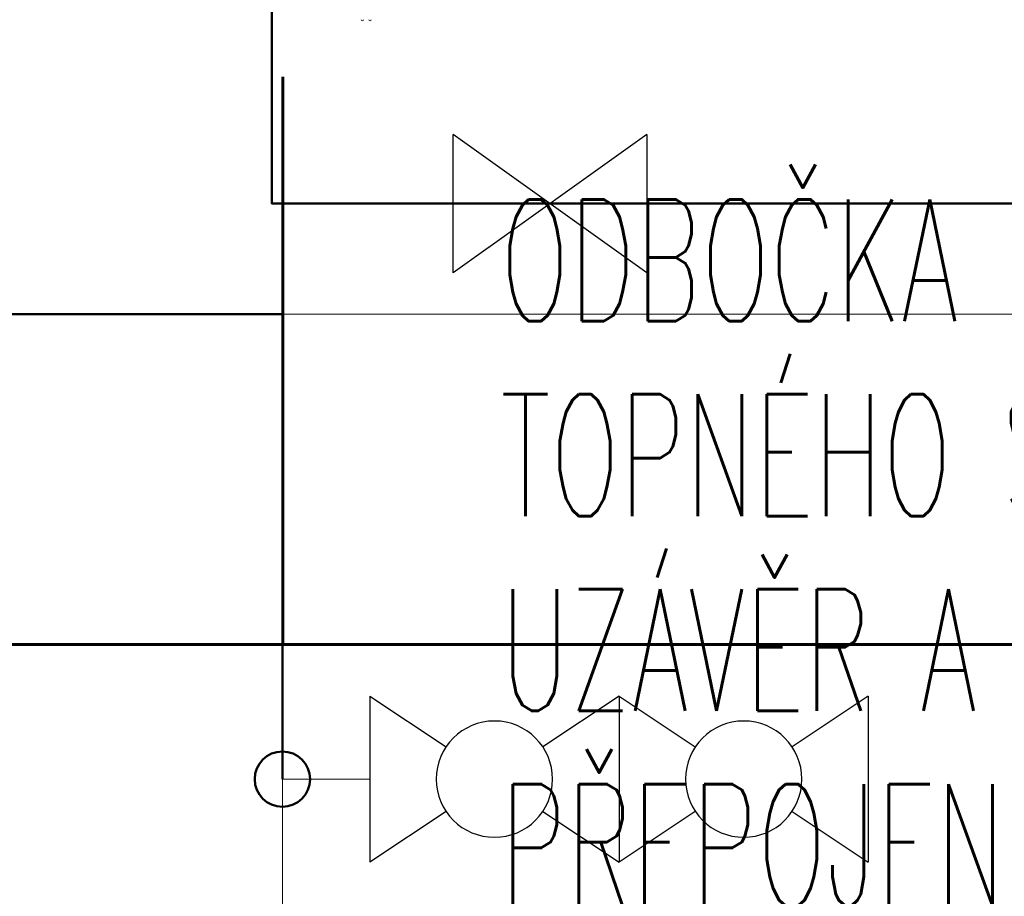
# Model space of a CAD drawing. Header units: millimetres. Extents: x -1254123 to -427507, y -785337 to -378997.
# Tile 25 of 33: x -440045 to -439156, y -473381 to -472590. Entities that reach past the tile are written whole.
import ezdxf

# ---------------------------------------------------------------- set-up
doc = ezdxf.new("R2010")
doc.units = ezdxf.units.MM
doc.header["$LTSCALE"] = 300
doc.layers.get('0').update_dxf_attribs({"lineweight": 9})
doc.layers.add('___DEF', color=211, linetype='Continuous', lineweight=9, plot=False)
for name, color, linetype, lineweight in [('CERNA', 7, 'Continuous', 15), ('UT-kotle', 1, 'Continuous', 50), ('ZP35-PLYN 3kPa', 40, 'Plyn nízkotlak', 50), ('ZTI-G-ARMATURY', 42, 'Continuous', 30), ('ZTI-KS-popis', 80, 'Continuous', 15), ('ZTI-KS-potrubí PŘIPOJ', 76, 'Continuous', 60), ('ZTI-V-popis', 151, 'Continuous', 15)]:
    doc.layers.add(name, color=color, linetype=linetype, lineweight=lineweight)
doc.styles.add('simplex6', font='simplex.shx', dxfattribs={"width": 0.6})
doc.linetypes.add('Plyn nízkotlak', pattern='A,7,-3,7,-3,[12,site.shx,S=1,R=0,X=0,Y=0],-10', length=30)

# ---------------------------------------------------------------- blocks, each defined once
blk = doc.blocks.new('A$C121F19FB')
for p, q in [((-1125, 375), (-1125, -375)), ((-1125, 375), (-780.9, 145.6)), ((0, 375), (-344.1, 145.6)), ((0, 375), (0, -375)), ((-780.9, -145.6), (-1125, -375)), ((-344.1, -145.6), (0, -375))]:
    blk.add_line(p, q)
blk.add_circle((-562.5, 0), 262.5)
blk = doc.blocks.new('CONDENSINOX_50')
at = {"layer": 'CERNA'}
for points in [[(-347.47, -102.56), (-347.47, -103.13), (-347, -103.59), (-346.43, -103.59), (-345.86, -103.59), (-345.41, -103.13), (-345.41, -102.56)], [(-340.62, -102.56), (-340.62, -103.13), (-340.15, -103.59), (-339.58, -103.59), (-339.03, -103.59), (-338.57, -103.13), (-338.57, -102.56)]]:
    blk.add_open_spline(points, degree=3, knots=[0, 0, 0, 0, 1, 1, 1, 2, 2, 2, 2], dxfattribs=at)
blk = doc.blocks.new('ventil')
for p, q in [((62.5, 87.5), (-62.5, 87.5)), ((-62.5, -87.5), (62.5, 87.5)), ((62.5, -87.5), (-62.5, 87.5)), ((-62.5, -87.5), (62.5, -87.5))]:
    blk.add_line(p, q)

msp = doc.modelspace()

# ---------------------------------------------------------------- block references
at = {"layer": 'UT-kotle', "ltscale": 10}
msp.add_blockref('CONDENSINOX_50', (-439388.7, -472487.18, 0.5), dxfattribs=at)

# ---------------------------------------------------------------- texts
at = {"layer": 'ZTI-V-popis', "insert": (-439610.6, -472751.96, 0.5), "char_height": 110, "width": 1801.9571, "attachment_point": 1, "line_spacing_factor": 0.96, "style": 'simplex6', "bg_fill": 3, "box_fill_scale": 1.1, "bg_fill_color": 256, "bg_fill_transparency": 13394764}
msp.add_mtext('ODBOČKA PRO DOPOUŠTĚNÍ TOPNÉHO SYSTÉMU VYSAZENA PŘES UZÁVĚR A ZPĚTNOU KLAPKU. \\PPŘEPOJENO NA STÁVAJÍCÍ POTRUBÍ', dxfattribs=at)

# ---------------------------------------------------------------- next in the draw order: linework, layer by layer
at = {"layer": '___DEF'}
msp.add_lwpolyline([(-439807.4, -472855.76), (-438121.35, -472855.76)], dxfattribs=at)
at = {"layer": 'ZTI-KS-potrubí PŘIPOJ'}
msp.add_lwpolyline([(-440927, -469688.06), (-440927, -470141.76), (-442019.98, -470141.76), (-442019.98, -473154.12), (-437371.82, -473154.12)], dxfattribs=at)

# ---------------------------------------------------------------- next in the draw order: block references
at = {"layer": 'ZTI-G-ARMATURY', "ltscale": 2, "xscale": -1, "rotation": 90}
msp.add_blockref('ventil', (-439565.88, -472755.75), dxfattribs=at)
at = {"layer": 'ZTI-G-ARMATURY', "ltscale": 2, "xscale": -0.2, "yscale": 0.2, "zscale": 0.2}
msp.add_blockref('A$C121F19FB', (-439503.51, -473275.59), dxfattribs=at)

# ---------------------------------------------------------------- next in the draw order: texts
at = {"layer": 'ZTI-KS-popis', "insert": (-441825.12, -474097.2), "char_height": 110, "width": 2377.1, "attachment_point": 7, "line_spacing_factor": 0.96, "style": 'simplex6', "bg_fill": 3, "box_fill_scale": 1.1, "bg_fill_color": 256, "bg_fill_transparency": 13394764}
msp.add_mtext('PŘIPOJOVACÍ POTRUBÍ VEDENO VE SPÁDU NAD PODLAHOU (KOTVENO NAPŘ. PŘES ZÁVITOVOU TYČ PŘES CHEMICKOU KOTVU S OBJÍMKOU)\\PU ZALOMENÍ OSAZEN ČISTÍCÍ KUS', dxfattribs=at)

# ---------------------------------------------------------------- next in the draw order: linework, layer by layer
at = {"layer": 'ZP35-PLYN 3kPa', "ltscale": 0.15}
for points in [[(-440611.9, -472574.28), (-440611.9, -472855.76), (-439807.4, -472855.76), (-439807.4, -473275.59)], [(-438200.56, -473275.59), (-438200.56, -472755.75), (-439816.9, -472755.75), (-439816.9, -472574.27)]]:
    msp.add_lwpolyline(points, dxfattribs=at)
at = {"layer": 'ZP35-PLYN 3kPa', "lineweight": 18, "ltscale": 0.15}
for points in [[(-439728.51, -473275.59), (-439807.4, -473275.59)], [(-439807.4, -473275.59), (-439807.4, -473595.87)]]:
    msp.add_lwpolyline(points, dxfattribs=at)
at = {"layer": 'ZP35-PLYN 3kPa', "ltscale": 0.15}
msp.add_circle((-439807.4, -473275.59), 25, dxfattribs=at)
at = {"layer": 'ZTI-KS-potrubí PŘIPOJ'}
msp.add_lwpolyline([(-439806.97, -472641.19), (-439806.97, -473154.12)], dxfattribs=at)

# ---------------------------------------------------------------- next in the draw order: block references
at = {"layer": 'ZTI-G-ARMATURY', "ltscale": 2, "xscale": -0.2, "yscale": 0.2, "zscale": 0.2}
msp.add_blockref('A$C121F19FB', (-439728.51, -473275.59), dxfattribs=at)

doc.saveas('drawing.dxf')
